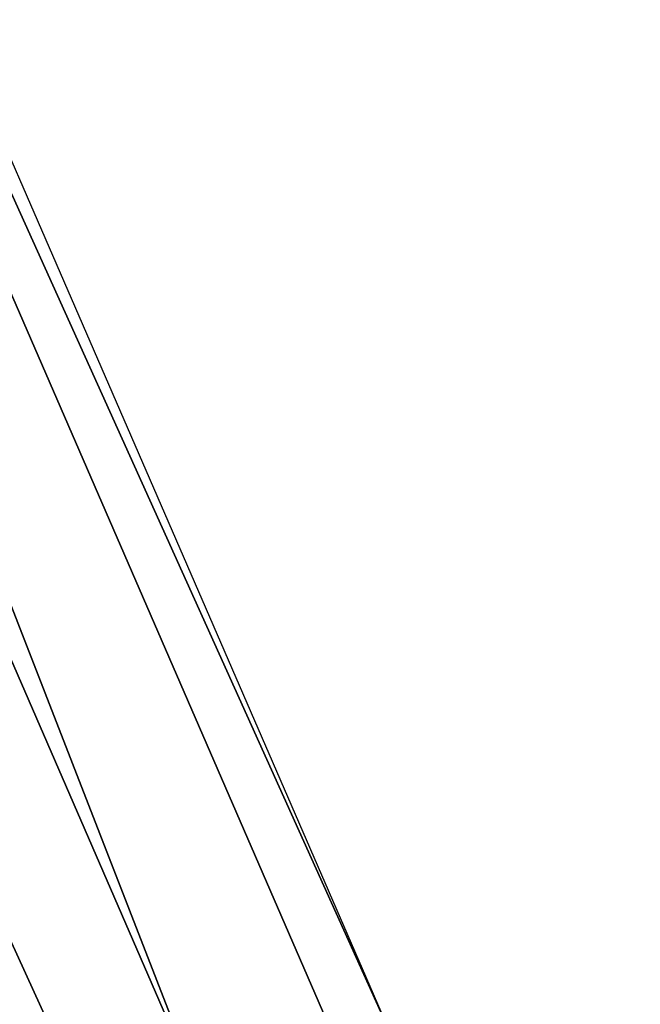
# Model space of a CAD drawing. Header units: millimetres. Extents: x 1 to 201, y 1 to 201.
# Tile 118 of 256: x 39.25 to 40.81, y 69.55 to 72.02. Entities that reach past the tile are written whole.
import ezdxf

# ---------------------------------------------------------------- set-up
doc = ezdxf.new("R2010")
doc.units = ezdxf.units.MM
doc.header["$LTSCALE"] = 25.4
doc.layers.get('0').update_dxf_attribs({"true_color": 0xff5454})

# ---------------------------------------------------------------- blocks, each defined once
blk = doc.blocks.new('MERIDA-LED-9514.STL#1')
at = {"color": 7, "true_color": 0xffffff}
mesh = blk.add_polyface(dxfattribs=at)
corners = [(35.3224, 78.2688, -32), (40.8112, 66.25, -43), (40.8112, 66.25, -32), (35.3224, 78.2688, -43)]
mesh.append_faces([[corners[k] for k in face] for face in [(0, 1, 2), (1, 0, 3)]], dxfattribs={"vtx0": -1, "color": 7})
mesh = blk.add_polyface(dxfattribs=at)
corners = [(36.3289, 78.0159, -43.5), (40.1799, 69.4855, -43), (40.0609, 69.4239, -43.5), (36.4551, 78.0607, -43)]
mesh.append_faces([[corners[k] for k in face] for face in [(0, 1, 2), (1, 0, 3)]], dxfattribs={"vtx0": -1, "color": 7})
mesh = blk.add_polyface(dxfattribs=at)
corners = [(36.3289, 78.0159, -43.5), (39.7359, 69.2555, -43.866), (35.984, 77.8933, -43.866), (40.0609, 69.4239, -43.5)]
mesh.append_faces([[corners[k] for k in face] for face in [(0, 1, 2), (1, 0, 3)]], dxfattribs={"vtx0": -1, "color": 7})
mesh = blk.add_polyface(dxfattribs=at)
corners = [(35.984, 77.8933, -43.866), (39.292, 69.0255, -44), (35.5129, 77.7259, -44), (39.7359, 69.2555, -43.866)]
mesh.append_faces([[corners[k] for k in face] for face in [(0, 1, 2), (1, 0, 3)]], dxfattribs={"vtx0": -1, "color": 7})

msp = doc.modelspace()

# ---------------------------------------------------------------- block references
at = {"color": 0}
msp.add_blockref('MERIDA-LED-9514.STL#1', (0, 0), dxfattribs=at)

doc.saveas('drawing.dxf')
